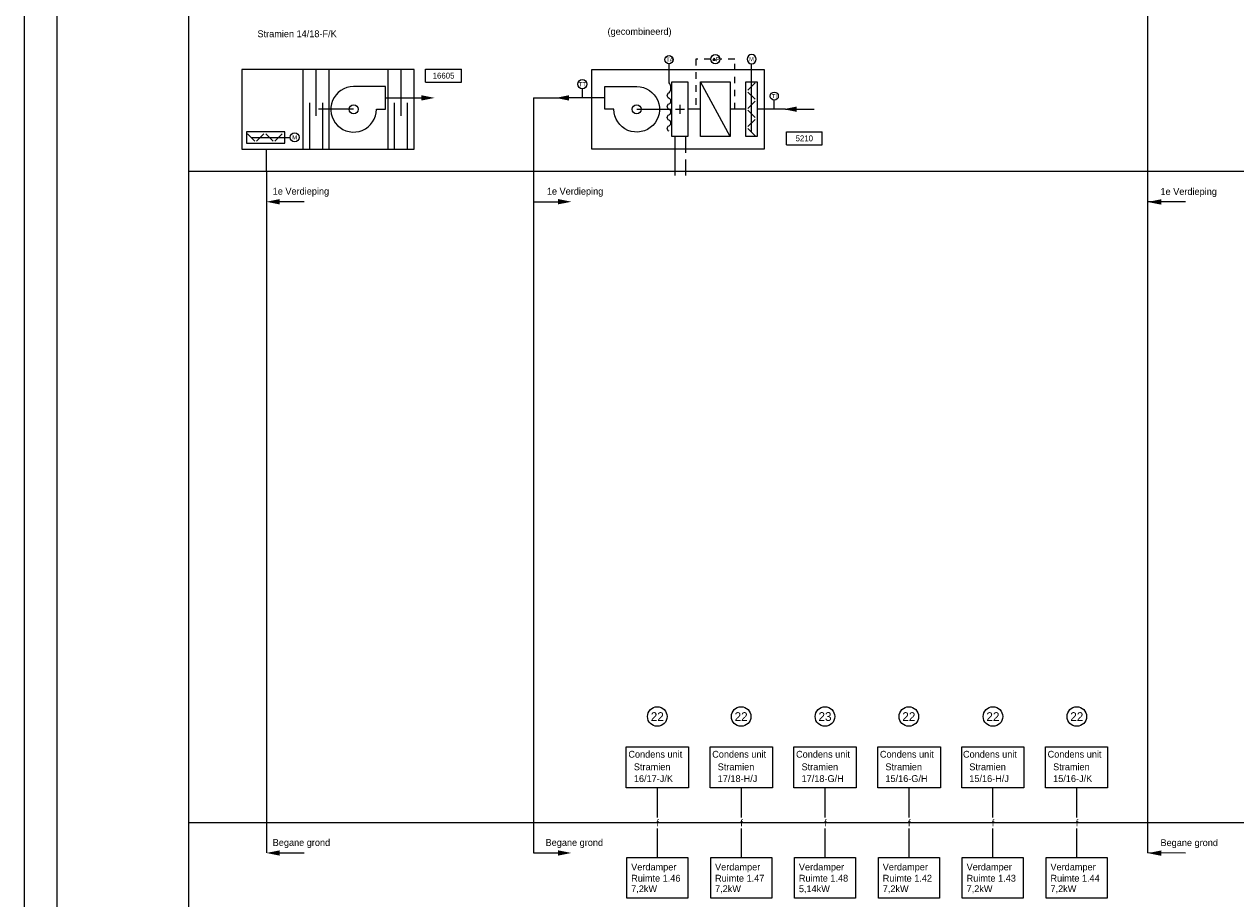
# Model space of a CAD drawing. Extents: x -490 to 1189, y 0 to 841.
# Tile 3 of 28: x -490 to -117, y 303 to 572. Entities that reach past the tile are written whole.
import ezdxf
from ezdxf.enums import TextEntityAlignment as Align

# ---------------------------------------------------------------- set-up
doc = ezdxf.new("R2010")
doc.units = 0
for name, pattern in [('2322107', [2000, 1000, 1000]), ('2322108', [7, 5, -2]), ('2322140', [45, 40, -5]), ('STABI22', [4, 2, -2])]:
    doc.linetypes.add(name, pattern=pattern)
doc.layers.get('0').update_dxf_attribs({"linetype": 'CONTINUOUS'})
for name, color, linetype in [('00KAD070', 5, 'CONTINUOUS'), ('WL$1----', 3, 'CONTINUOUS'), ('WL5448--', 4, 'CONTINUOUS'), ('WL561---', 4, 'CONTINUOUS'), ('WL561---_AANVOER', 4, 'CONTINUOUS'), ('WL561---_RETOUR', 4, 'CONTINUOUS'), ('WL570---_TOEVOER', 3, 'CONTINUOUS')]:
    doc.layers.add(name, color=color, linetype=linetype)
doc.styles.add('BURO-018', font='BUROFONT.shx', dxfattribs={"height": 1.8})
doc.styles.add('BURO-025', font='BUROFONT.shx', dxfattribs={"height": 2.5})

# ---------------------------------------------------------------- blocks, each defined once
blk = doc.blocks.new('30486013')
at = {"color": 0, "linetype": 'CONTINUOUS'}
blk.add_circle((0, 0), 2, dxfattribs=at)
at = {"color": 0, "linetype": 'CONTINUOUS', "style": 'BURO-018', "flags": 1}
blk.add_attdef('CV_MATCODE', (0, 0), '', height=1.8, dxfattribs=at)
blk = doc.blocks.new('3048601')
at = {"color": 0, "linetype": 'CONTINUOUS'}
blk.add_circle((0, 0), 2, dxfattribs=at)
at = {"color": 0, "linetype": 'CONTINUOUS', "style": 'BURO-018', "flags": 1}
blk.add_attdef('CV_MATCODE', (0, 0), '', height=1.8, dxfattribs=at)
blk = doc.blocks.new('AL-RNR')
at = {"color": 0, "linetype": 'CONTINUOUS'}
for p, q in [((-5.5, 2), (5.5, 2)), ((-5.5, -2), (-5.5, 2)), ((5.5, -2), (5.5, 2)), ((-5.5, -2), (5.5, -2))]:
    blk.add_line(p, q, dxfattribs=at)

msp = doc.modelspace()

# ---------------------------------------------------------------- hatches: boundary and pattern name
at = {"layer": 'WL561---'}
for color, points in [(5, [(-322.13, 549.75), (-326.26, 548.92), (-322.13, 548.1), (-322.13, 548.92)]), (5, [(-252.17, 546.27), (-256.3, 545.45), (-252.17, 544.62), (-252.17, 545.45)]), (6, [(-411.02, 516.2), (-415.15, 517.03), (-411.02, 517.85), (-411.02, 517.03)]), (5, [(-325.56, 516.21), (-321.44, 517.03), (-325.56, 517.86), (-325.56, 517.03)]), (6, [(-140.22, 516.14), (-144.34, 516.96), (-140.22, 517.78), (-140.22, 516.96)]), (5, [(-325.56, 316.21), (-321.44, 317.03), (-325.56, 317.86), (-325.56, 317.03)])]:
    msp.add_hatch(color=color, dxfattribs=at).paths.add_polyline_path(points)
at = {"layer": 'WL570---_TOEVOER', "linetype": 'CONTINUOUS'}
for points in [[(-367.58, 549.75), (-363.45, 548.92), (-367.58, 548.1), (-367.58, 548.92)], [(-411.02, 316.21), (-415.15, 317.03), (-411.02, 317.85), (-411.02, 317.03)], [(-140.22, 316.16), (-144.34, 316.98), (-140.22, 317.81), (-140.22, 316.98)]]:
    msp.add_hatch(color=6, dxfattribs=at).paths.add_polyline_path(points)

# ---------------------------------------------------------------- linework, layer by layer
at = {"layer": '00KAD070', "linetype": 'CONTINUOUS'}
msp.add_line((-479.54, 831), (-479.54, 10), dxfattribs=at)
at = {"layer": 'WL$1----', "color": 3}
msp.add_line((-489.54, 841), (-489.54, 0), dxfattribs=at)
at = {"layer": 'WL5448--', "color": 1, "linetype": '2322140'}
for p, q in [((-295.01, 327.93), (-295.01, 337.06)), ((-269.25, 337.06), (-269.25, 327.93)), ((-243.49, 327.93), (-243.49, 337.06)), ((-217.72, 337.06), (-217.72, 327.93)), ((-191.96, 327.93), (-191.96, 337.06)), ((-166.2, 337.06), (-166.2, 327.93)), ((-295.01, 315.69), (-295.01, 324.51)), ((-269.25, 324.51), (-269.25, 315.69)), ((-243.49, 315.69), (-243.49, 324.51)), ((-217.72, 324.51), (-217.72, 315.69)), ((-191.96, 315.69), (-191.96, 324.51)), ((-166.2, 324.51), (-166.2, 315.69))]:
    msp.add_line(p, q, dxfattribs=at)
at = {"layer": 'WL561---', "color": 8, "linetype": 'CONTINUOUS'}
for p, q in [((-439.09, 811.92), (-439.09, 15.18)), ((-439.09, 526.38), (1169.51, 526.38)), ((-439.09, 326.38), (1155.94, 326.38))]:
    msp.add_line(p, q, dxfattribs=at)
at = {"layer": 'WL561---', "color": 1, "linetype": 'STABI22'}
for p, q in [((-283.15, 560.82), (-283.15, 545.42)), ((-278.6, 560.82), (-283.15, 560.82))]:
    msp.add_line(p, q, dxfattribs=at)
at = {"layer": 'WL561---', "color": 1}
for p, q in [((-403.81, 533.17), (-403.81, 557.67)), ((-399.81, 543.42), (-399.81, 557.67)), ((-395.81, 533.17), (-395.81, 557.67)), ((-377.77, 533.17), (-377.77, 557.67)), ((-373.77, 543.42), (-373.77, 557.67)), ((-401.81, 533.17), (-401.81, 547.42)), ((-397.81, 533.17), (-397.81, 547.42)), ((-375.77, 533.17), (-375.77, 547.42)), ((-371.77, 533.17), (-371.77, 547.42))]:
    msp.add_line(p, q, dxfattribs=at)
at = {"layer": 'WL561---', "color": 3}
for p, q in [((-318.04, 548.93), (-318.04, 551.73)), ((-420.93, 537.89), (-418.7, 535.66)), ((-419.82, 536.78), (-407.83, 536.78)), ((-415.9, 537.89), (-418.13, 535.66)), ((-415.33, 537.89), (-413.1, 535.66)), ((-410.3, 537.89), (-412.53, 535.66))]:
    msp.add_line(p, q, dxfattribs=at)
at = {"layer": 'WL561---', "color": 5}
for p, q in [((-333.04, 548.93), (-333.04, 317.03)), ((-333.04, 548.93), (-322.48, 548.93)), ((-311.07, 548.93), (-322.44, 548.93)), ((-301.36, 545.42), (-290.54, 545.42)), ((-281.75, 545.42), (-285.64, 545.42)), ((-267.82, 545.42), (-272.65, 545.42)), ((-255.62, 545.42), (-264.22, 545.42)), ((-255.62, 545.42), (-246.8, 545.42)), ((-333.04, 517.03), (-322.81, 517.03)), ((-333.04, 317.03), (-322.81, 317.03))]:
    msp.add_line(p, q, dxfattribs=at)
at = {"layer": 'WL561---', "color": 6}
for p, q in [((-415.15, 526.38), (-415.15, 533.17)), ((-403.54, 517.02), (-413.77, 517.02))]:
    msp.add_line(p, q, dxfattribs=at)
at = {"layer": 'WL561---', "color": 1}
msp.add_lwpolyline([(-278, 560.46), (-277.2, 560.46), (-277.6, 561.15)], close=True, dxfattribs=at)
at = {"layer": 'WL561---', "color": 1, "linetype": 'STABI22'}
msp.add_lwpolyline([(-271.25, 545.42), (-271.25, 560.82), (-275.8, 560.82)], dxfattribs=at)
at = {"layer": 'WL561---', "color": 3}
for points in [[(-378.55, 552.42), (-388.35, 552.42, 2.414214), (-381.35, 545.42), (-378.55, 545.42)], [(-311.16, 552.42), (-301.36, 552.42, -2.414214), (-308.36, 545.42), (-311.16, 545.42)]]:
    msp.add_lwpolyline(points, format="xyb", close=True, dxfattribs=at)
for centre in [(-388.35, 545.42), (-301.36, 545.42)]:
    msp.add_circle(centre, 1.4, dxfattribs=at)
at = {"layer": 'WL561---_AANVOER', "color": 10, "linetype": '2322107'}
msp.add_line((-289.61, 537.02), (-289.61, 525.12), dxfattribs=at)
at = {"layer": 'WL561---_RETOUR', "linetype": '2322108'}
msp.add_line((-286.4, 537.02), (-286.4, 525.12), dxfattribs=at)
at = {"layer": 'WL561---_RETOUR', "color": 7}
for points in [[(-422.68, 557.67), (-422.68, 533.17), (-369.77, 533.17), (-369.77, 557.67)], [(-262.22, 557.67), (-262.22, 533.17), (-315.13, 533.17), (-315.13, 557.67)], [(-304.6, 349.64), (-285.42, 349.64), (-285.42, 337.06), (-304.6, 337.06)], [(-278.84, 349.64), (-259.66, 349.64), (-259.66, 337.06), (-278.84, 337.06)], [(-253.08, 349.64), (-233.9, 349.64), (-233.9, 337.06), (-253.08, 337.06)], [(-227.25, 349.64), (-208.06, 349.64), (-208.06, 337.06), (-227.25, 337.06)], [(-201.48, 349.64), (-182.44, 349.64), (-182.44, 337.06), (-201.48, 337.06)], [(-175.72, 349.64), (-156.68, 349.64), (-156.68, 337.06), (-175.72, 337.06)], [(-304.39, 315.69), (-285.63, 315.69), (-285.63, 303.11), (-304.39, 303.11)], [(-278.63, 315.69), (-259.87, 315.69), (-259.87, 303.11), (-278.63, 303.11)], [(-252.87, 315.69), (-234.11, 315.69), (-234.11, 303.11), (-252.87, 303.11)], [(-227.11, 315.69), (-208.34, 315.69), (-208.34, 303.11), (-227.11, 303.11)], [(-201.34, 315.69), (-182.58, 315.69), (-182.58, 303.11), (-201.34, 303.11)], [(-175.58, 315.69), (-156.82, 315.69), (-156.82, 303.11), (-175.58, 303.11)]]:
    msp.add_lwpolyline(points, close=True, dxfattribs=at)
at = {"layer": 'WL570---_TOEVOER', "color": 6, "linetype": 'CONTINUOUS'}
for p, q in [((-144.39, 653.07), (-144.39, 317.03)), ((-378.64, 548.93), (-367.27, 548.93)), ((-367.27, 548.93), (-367.23, 548.93)), ((-322.44, 548.93), (-322.48, 548.93)), ((-388.35, 545.42), (-399.17, 545.42)), ((-267.82, 545.42), (-272.65, 545.42)), ((-415.15, 526.38), (-415.15, 317.03)), ((-132.74, 516.95), (-144.39, 516.95)), ((-403.54, 317.02), (-413.77, 317.02)), ((-132.74, 316.98), (-144.39, 317.03))]:
    msp.add_line(p, q, dxfattribs=at)
at = {"layer": 'WL570---_TOEVOER'}
for p, q in [((-266.07, 538.42), (-266.07, 559.42)), ((-272.65, 537.02), (-281.75, 553.82)), ((-264.96, 553.53), (-267.19, 551.3)), ((-264.96, 548.5), (-267.19, 550.73)), ((-264.96, 547.93), (-267.19, 545.7)), ((-259.1, 545.42), (-259.1, 548.22)), ((-289.49, 545.42), (-286.69, 545.42)), ((-288.09, 546.82), (-288.09, 544.02)), ((-264.96, 542.9), (-267.19, 545.13)), ((-264.96, 542.33), (-267.19, 540.1)), ((-264.96, 537.3), (-267.19, 539.53))]:
    msp.add_line(p, q, dxfattribs=at)
msp.add_lwpolyline([(-291.42, 538.7, -0.666667), (-291.42, 540.38, 0.666667), (-291.42, 542.06, -0.666667), (-291.42, 543.74, 0.666667), (-291.42, 545.42, -0.666667), (-291.42, 547.1, 0.666667), (-291.42, 548.78, -0.666667), (-291.42, 550.46, 0.363636), (-291.42, 553.54), (-291.42, 559.42)], format="xyb", dxfattribs=at)
for points in [[(-290.54, 537.02), (-290.54, 553.82), (-285.64, 553.82), (-285.64, 537.02)], [(-281.75, 537.02), (-281.75, 553.82), (-272.65, 553.82), (-272.65, 537.02)], [(-267.82, 537.02), (-267.82, 553.82), (-264.32, 553.82), (-264.32, 537.02)], [(-421.22, 535.03), (-409.42, 535.03), (-409.42, 538.53), (-421.22, 538.53)]]:
    msp.add_lwpolyline(points, close=True, dxfattribs=at)
for centre, radius in [((-277.2, 560.82), 1.4), ((-291.42, 560.67), 1.25), ((-259.1, 549.47), 1.25)]:
    msp.add_circle(centre, radius, dxfattribs=at)

# ---------------------------------------------------------------- block references
at = {"layer": 'WL561---', "color": 3}
ref = msp.add_blockref('30486013', (-318.04, 553.13), dxfattribs=dict(at, xscale=0.7000000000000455, yscale=0.7000000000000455, zscale=0.7))
ref.add_attrib('CV_TEXT1', 'TT', dxfattribs={"layer": '0', "color": 1, "height": 1.26, "rotation": 180, "style": 'BURO-018', "text_generation_flag": 4}).set_placement((-318.04, 553.13), align=Align.MIDDLE)
ref = msp.add_blockref('30486013', (-406.43, 536.78), dxfattribs=dict(at, xscale=0.7000000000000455, yscale=0.7000000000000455, zscale=0.7))
ref.add_attrib('CV_TEXT1', 'M', dxfattribs={"layer": '0', "color": 1, "height": 1.26, "style": 'BURO-018'}).set_placement((-406.43, 536.78), align=Align.MIDDLE)
at = {"layer": 'WL561---_RETOUR', "color": 7}
ref = msp.add_blockref('AL-RNR', (-360.7, 555.76), dxfattribs=at)
ref.add_attrib('AL_RNR', '16605', dxfattribs={"layer": '0', "color": 0, "linetype": 'CONTINUOUS', "height": 1.8, "style": 'BURO-018'}).set_placement((-360.7, 555.76), align=Align.MIDDLE)
ref = msp.add_blockref('AL-RNR', (-249.87, 536.5), dxfattribs=at)
ref.add_attrib('AL_RNR', '5210', dxfattribs={"layer": '0', "color": 0, "linetype": 'CONTINUOUS', "height": 1.8, "style": 'BURO-018'}).set_placement((-249.87, 536.5), align=Align.MIDDLE)
ref = msp.add_blockref('3048601', (-295.04, 358.93), dxfattribs=dict(at, xscale=1.5, yscale=1.5, zscale=1.5))
ref.add_attrib('CV_TEXT1', '22', dxfattribs={"layer": '0', "color": 1, "linetype": 'CONTINUOUS', "height": 2.7, "style": 'BURO-018'}).set_placement((-295.04, 358.93), align=Align.MIDDLE)
ref = msp.add_blockref('3048601', (-269.28, 358.93), dxfattribs=dict(at, xscale=1.5, yscale=1.5, zscale=1.5))
ref.add_attrib('CV_TEXT1', '22', dxfattribs={"layer": '0', "color": 1, "linetype": 'CONTINUOUS', "height": 2.7, "style": 'BURO-018'}).set_placement((-269.28, 358.93), align=Align.MIDDLE)
ref = msp.add_blockref('3048601', (-243.51, 358.93), dxfattribs=dict(at, xscale=1.5, yscale=1.5, zscale=1.5))
ref.add_attrib('CV_TEXT1', '23', dxfattribs={"layer": '0', "color": 1, "linetype": 'CONTINUOUS', "height": 2.7, "style": 'BURO-018'}).set_placement((-243.51, 358.93), align=Align.MIDDLE)
ref = msp.add_blockref('3048601', (-217.75, 358.93), dxfattribs=dict(at, xscale=1.5, yscale=1.5, zscale=1.5))
ref.add_attrib('CV_TEXT1', '22', dxfattribs={"layer": '0', "color": 1, "linetype": 'CONTINUOUS', "height": 2.7, "style": 'BURO-018'}).set_placement((-217.75, 358.93), align=Align.MIDDLE)
ref = msp.add_blockref('3048601', (-191.92, 358.93), dxfattribs=dict(at, xscale=1.5, yscale=1.5, zscale=1.5))
ref.add_attrib('CV_TEXT1', '22', dxfattribs={"layer": '0', "color": 1, "linetype": 'CONTINUOUS', "height": 2.7, "style": 'BURO-018'}).set_placement((-191.92, 358.93), align=Align.MIDDLE)
ref = msp.add_blockref('3048601', (-166.15, 358.93), dxfattribs=dict(at, xscale=1.5, yscale=1.5, zscale=1.5))
ref.add_attrib('CV_TEXT1', '22', dxfattribs={"layer": '0', "color": 1, "linetype": 'CONTINUOUS', "height": 2.7, "style": 'BURO-018'}).set_placement((-166.15, 358.93), align=Align.MIDDLE)
at = {"layer": 'WL570---_TOEVOER', "extrusion": (0, 0, -1)}
ref = msp.add_blockref('30486013', (266.07, 560.82), dxfattribs=dict(at, xscale=0.7000000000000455, yscale=0.7000000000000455, zscale=-0.7))
ref.add_attrib('CV_TEXT1', 'M', dxfattribs={"layer": '0', "color": 1, "height": 1.26, "rotation": 180, "style": 'BURO-018', "text_generation_flag": 4}).set_placement((-266.07, 560.82), align=Align.MIDDLE)

# ---------------------------------------------------------------- texts
at = {"layer": 'WL5448--', "color": 1, "linetype": '2322140', "style": 'BURO-025'}
for p in [(-295.3, 325.18), (-269.53, 325.18), (-243.77, 325.18), (-218.01, 325.18), (-192.24, 325.18), (-166.48, 325.18)]:
    msp.add_text('f', height=2.1, dxfattribs=at).set_placement(p)
at = {"layer": 'WL561---', "color": 1, "style": 'BURO-018', "text_generation_flag": 6}
for s, p in [('TA', (-292.29, 560.04)), ('P', (-277.03, 560.19)), ('TI', (-259.8, 548.84))]:
    msp.add_text(s, height=1.26, rotation=180, dxfattribs=at).set_placement(p)
at = {"layer": 'WL561---', "color": 3, "style": 'BURO-025'}
for s, p in [('Condens unit', (-303.92, 346.3)), ('Condens unit', (-278.16, 346.3)), ('Condens unit', (-252.4, 346.3)), ('Condens unit', (-226.63, 346.3)), ('Condens unit', (-201.11, 346.3)), ('Condens unit', (-175.11, 346.3)), ('Verdamper', (-303.06, 311.68)), ('Verdamper', (-277.29, 311.68)), ('Verdamper', (-251.53, 311.68)), ('Verdamper', (-225.77, 311.68)), ('Verdamper', (-200, 311.68)), ('Verdamper', (-174.24, 311.68))]:
    msp.add_text(s, height=2.1, dxfattribs=at).set_placement(p)
at = {"layer": 'WL561---_RETOUR', "color": 7, "style": 'BURO-025'}
for s, p in [('Stramien 14/18-F/K', (-417.88, 567.56)), ('(gecombineerd)', (-310.32, 568.28)), ('1e Verdieping', (-413.19, 519.2)), ('1e Verdieping', (-328.96, 519.2)), ('1e Verdieping', (-140.43, 519.12)), ('Stramien', (-302.23, 342.44)), ('Stramien', (-276.47, 342.44)), ('Stramien', (-250.71, 342.44)), ('Stramien', (-224.95, 342.44)), ('Stramien', (-199.18, 342.44)), ('Stramien', (-173.42, 342.44)), ('16/17-J/K', (-302.23, 338.83)), ('17/18-H/J', (-276.47, 338.83)), ('17/18-G/H', (-250.71, 338.83)), ('15/16-G/H', (-224.95, 338.83)), ('15/16-H/J', (-199.18, 338.83)), ('15/16-J/K', (-173.42, 338.83)), ('Begane grond', (-413.19, 319.2)), ('Begane grond', (-329.35, 319.2)), ('Begane grond', (-140.43, 319.15)), ('Ruimte 1.46', (-303.06, 308.23)), ('Ruimte 1.47', (-277.29, 308.23)), ('Ruimte 1.48', (-251.53, 308.23)), ('Ruimte 1.42', (-225.77, 308.23)), ('Ruimte 1.43', (-200, 308.23)), ('Ruimte 1.44', (-174.24, 308.23)), ('7,2kW', (-303.06, 305)), ('7,2kW', (-277.29, 305)), ('5,14kW', (-251.53, 305)), ('7,2kW', (-225.77, 305)), ('7,2kW', (-200, 305)), ('7,2kW', (-174.24, 305))]:
    msp.add_text(s, height=2.1, dxfattribs=at).set_placement(p)

doc.saveas('drawing.dxf')
